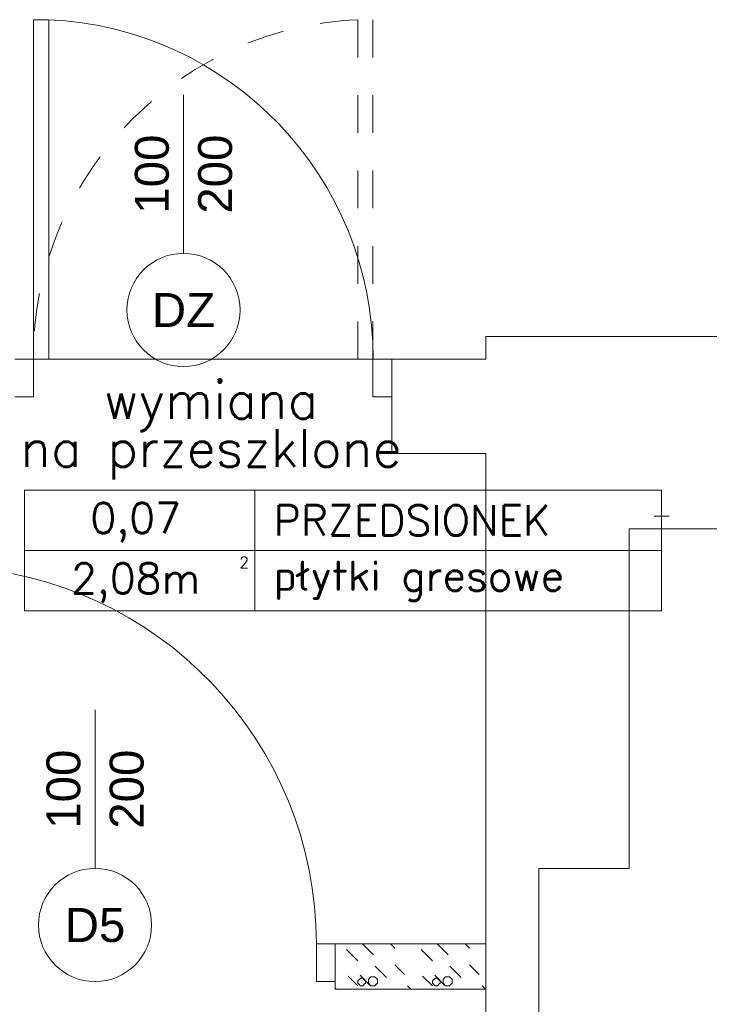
# Model space of a CAD drawing. Header units: millimetres. Extents: x -2274 to 12297, y -16157 to 26321.
# Tile 97 of 256: x -1824 to -1641, y -2876 to -2615. Entities that reach past the tile are written whole.
import ezdxf
from ezdxf.enums import TextEntityAlignment as Align

# ---------------------------------------------------------------- set-up
doc = ezdxf.new("R2010")
doc.units = ezdxf.units.MM
doc.linetypes.add('4002', pattern=[2, 1, -1])
for name, color, linetype in [('- niebieska cienka - izolacja', 120, 'Continuous'), ('-LI-WIDOK', 2, 'Continuous'), ('drzwi łuk', 1, 'Continuous'), ('PROJEKTOWANE', 5, 'Continuous')]:
    doc.layers.add(name, color=color, linetype=linetype)
doc.layers.add('-ŚCIANY DZIAŁOWE', color=3, linetype='Continuous', lineweight=35)
doc.layers.add('-ŚCIANY NOŚNE', color=4, linetype='Continuous', lineweight=53)
doc.layers.add('DO USU', color=7, linetype='Continuous', true_color=0x969696)
doc.styles.add('ARIAL', font='arial.ttf', dxfattribs={"height": 0.5})
doc.styles.add('SIMPLEX', font='simplex')

msp = doc.modelspace()

# ---------------------------------------------------------------- linework, layer by layer
at = {"layer": '- niebieska cienka - izolacja', "color": 253, "linetype": 'Continuous', "lineweight": 13}
for p, q in [((-1732.71, -2860), (-1729.8, -2862.91)), ((-1732.71, -2860), (-1729.8, -2862.91)), ((-1725.31, -2860), (-1724.2, -2861.11)), ((-1725.31, -2860), (-1724.2, -2861.11)), ((-1712.91, -2860), (-1710, -2862.91)), ((-1712.91, -2860), (-1710, -2862.91)), ((-1705.51, -2860), (-1704.4, -2861.11)), ((-1705.51, -2860), (-1704.4, -2861.11)), ((-1737, -2861.51), (-1734, -2864.51)), ((-1737, -2861.51), (-1734, -2864.51)), ((-1717.2, -2861.51), (-1714.2, -2864.51)), ((-1717.2, -2861.51), (-1714.2, -2864.51)), ((-1724.2, -2865.51), (-1721.6, -2868.11)), ((-1724.2, -2865.51), (-1721.6, -2868.11)), ((-1704.4, -2865.51), (-1701.8, -2868.11)), ((-1704.4, -2865.51), (-1701.8, -2868.11)), ((-1733.4, -2868.31), (-1730.6, -2871.11)), ((-1733.4, -2868.31), (-1730.6, -2871.11)), ((-1729.4, -2865.91), (-1726.4, -2868.91)), ((-1729.4, -2865.91), (-1726.4, -2868.91)), ((-1713.6, -2868.31), (-1710.8, -2871.11)), ((-1713.6, -2868.31), (-1710.8, -2871.11)), ((-1709.6, -2865.91), (-1706.6, -2868.91)), ((-1709.6, -2865.91), (-1706.6, -2868.91)), ((-1736.6, -2868.51), (-1734, -2871.11)), ((-1736.6, -2868.51), (-1734, -2871.11)), ((-1733.99, -2869.71), (-1733.79, -2869.71)), ((-1733.99, -2869.91), (-1733.99, -2869.71)), ((-1733.99, -2870.11), (-1733.99, -2869.91)), ((-1733.99, -2870.31), (-1733.99, -2870.11)), ((-1733.99, -2870.51), (-1733.99, -2870.31)), ((-1733.99, -2870.51), (-1733.79, -2870.51)), ((-1733.79, -2869.71), (-1733.79, -2869.51)), ((-1733.79, -2869.51), (-1733.59, -2869.51)), ((-1733.79, -2870.71), (-1733.79, -2870.51)), ((-1733.79, -2870.71), (-1733.59, -2870.71)), ((-1733.59, -2869.31), (-1733.39, -2869.31)), ((-1733.59, -2869.51), (-1733.59, -2869.31)), ((-1733.59, -2870.91), (-1733.59, -2870.71)), ((-1733.59, -2870.91), (-1733.39, -2870.91)), ((-1733.39, -2869.11), (-1733.19, -2869.11)), ((-1733.39, -2869.31), (-1733.39, -2869.11)), ((-1733.39, -2871.11), (-1733.39, -2870.91)), ((-1733.19, -2869.11), (-1732.99, -2869.11)), ((-1732.99, -2869.11), (-1732.79, -2869.11)), ((-1732.79, -2869.11), (-1732.59, -2869.11)), ((-1732.59, -2869.31), (-1732.59, -2869.11)), ((-1732.59, -2869.31), (-1732.39, -2869.31)), ((-1732.59, -2871.11), (-1732.59, -2870.91)), ((-1732.59, -2870.91), (-1732.39, -2870.91)), ((-1732.39, -2869.51), (-1732.39, -2869.31)), ((-1732.39, -2869.51), (-1732.19, -2869.51)), ((-1732.39, -2870.91), (-1732.39, -2870.71)), ((-1732.39, -2870.71), (-1732.19, -2870.71)), ((-1732.19, -2869.71), (-1732.19, -2869.51)), ((-1732.19, -2869.71), (-1731.99, -2869.71)), ((-1732.19, -2870.71), (-1732.19, -2870.51)), ((-1732.19, -2870.51), (-1731.99, -2870.51)), ((-1731.99, -2869.91), (-1731.99, -2869.71)), ((-1731.99, -2870.11), (-1731.99, -2869.91)), ((-1731.99, -2870.31), (-1731.99, -2870.11)), ((-1731.99, -2870.51), (-1731.99, -2870.31)), ((-1731.19, -2869.51), (-1731.19, -2869.31)), ((-1731.19, -2869.31), (-1730.99, -2869.31)), ((-1731.19, -2869.71), (-1731.19, -2869.51)), ((-1731.19, -2869.91), (-1731.19, -2869.71)), ((-1731.19, -2870.11), (-1731.19, -2869.91)), ((-1731.19, -2870.31), (-1731.19, -2870.11)), ((-1731.19, -2870.51), (-1731.19, -2870.31)), ((-1731.19, -2870.51), (-1730.99, -2870.51)), ((-1730.99, -2869.31), (-1730.99, -2869.11)), ((-1730.99, -2869.11), (-1730.79, -2869.11)), ((-1730.99, -2870.71), (-1730.99, -2870.51)), ((-1730.99, -2870.71), (-1730.79, -2870.71)), ((-1730.79, -2869.11), (-1730.79, -2868.91)), ((-1730.79, -2868.91), (-1730.59, -2868.91)), ((-1730.79, -2870.91), (-1730.79, -2870.71)), ((-1730.79, -2870.91), (-1730.59, -2870.91)), ((-1730.59, -2868.91), (-1730.59, -2868.71)), ((-1730.59, -2868.71), (-1730.39, -2868.71)), ((-1730.59, -2871.11), (-1730.59, -2870.91)), ((-1730.39, -2868.71), (-1730.19, -2868.71)), ((-1730.19, -2868.71), (-1729.99, -2868.71)), ((-1729.99, -2868.71), (-1729.79, -2868.71)), ((-1729.79, -2868.71), (-1729.59, -2868.71)), ((-1729.59, -2868.71), (-1729.39, -2868.71)), ((-1729.39, -2868.91), (-1729.39, -2868.71)), ((-1729.39, -2868.91), (-1729.19, -2868.91)), ((-1729.39, -2870.91), (-1729.19, -2870.91)), ((-1729.39, -2871.11), (-1729.39, -2870.91)), ((-1729.19, -2869.11), (-1729.19, -2868.91)), ((-1729.19, -2869.11), (-1728.99, -2869.11)), ((-1729.19, -2870.71), (-1728.99, -2870.71)), ((-1729.19, -2870.91), (-1729.19, -2870.71)), ((-1728.99, -2869.31), (-1728.99, -2869.11)), ((-1728.99, -2869.31), (-1728.79, -2869.31)), ((-1728.99, -2870.51), (-1728.79, -2870.51)), ((-1728.99, -2870.71), (-1728.99, -2870.51)), ((-1728.79, -2869.51), (-1728.79, -2869.31)), ((-1728.79, -2869.71), (-1728.79, -2869.51)), ((-1728.79, -2869.91), (-1728.79, -2869.71)), ((-1728.79, -2870.11), (-1728.79, -2869.91)), ((-1728.79, -2870.31), (-1728.79, -2870.11)), ((-1728.79, -2870.51), (-1728.79, -2870.31)), ((-1716.8, -2868.51), (-1714.2, -2871.11)), ((-1716.8, -2868.51), (-1714.2, -2871.11)), ((-1714.19, -2869.71), (-1713.99, -2869.71)), ((-1714.19, -2869.91), (-1714.19, -2869.71)), ((-1714.19, -2870.11), (-1714.19, -2869.91)), ((-1714.19, -2870.31), (-1714.19, -2870.11)), ((-1714.19, -2870.51), (-1714.19, -2870.31)), ((-1714.19, -2870.51), (-1713.99, -2870.51)), ((-1713.99, -2869.71), (-1713.99, -2869.51)), ((-1713.99, -2869.51), (-1713.79, -2869.51)), ((-1713.99, -2870.71), (-1713.99, -2870.51)), ((-1713.99, -2870.71), (-1713.79, -2870.71)), ((-1713.79, -2869.31), (-1713.59, -2869.31)), ((-1713.79, -2869.51), (-1713.79, -2869.31)), ((-1713.79, -2870.91), (-1713.79, -2870.71)), ((-1713.79, -2870.91), (-1713.59, -2870.91)), ((-1713.59, -2869.11), (-1713.39, -2869.11)), ((-1713.59, -2869.31), (-1713.59, -2869.11)), ((-1713.59, -2871.11), (-1713.59, -2870.91)), ((-1713.39, -2869.11), (-1713.19, -2869.11)), ((-1713.19, -2869.11), (-1712.99, -2869.11)), ((-1712.99, -2869.11), (-1712.79, -2869.11)), ((-1712.79, -2869.31), (-1712.79, -2869.11)), ((-1712.79, -2869.31), (-1712.59, -2869.31)), ((-1712.79, -2871.11), (-1712.79, -2870.91)), ((-1712.79, -2870.91), (-1712.59, -2870.91)), ((-1712.59, -2869.51), (-1712.59, -2869.31)), ((-1712.59, -2869.51), (-1712.39, -2869.51)), ((-1712.59, -2870.91), (-1712.59, -2870.71)), ((-1712.59, -2870.71), (-1712.39, -2870.71)), ((-1712.39, -2869.71), (-1712.39, -2869.51)), ((-1712.39, -2869.71), (-1712.19, -2869.71)), ((-1712.39, -2870.71), (-1712.39, -2870.51)), ((-1712.39, -2870.51), (-1712.19, -2870.51)), ((-1712.19, -2869.91), (-1712.19, -2869.71)), ((-1712.19, -2870.11), (-1712.19, -2869.91)), ((-1712.19, -2870.31), (-1712.19, -2870.11)), ((-1712.19, -2870.51), (-1712.19, -2870.31)), ((-1711.39, -2869.51), (-1711.39, -2869.31)), ((-1711.39, -2869.31), (-1711.19, -2869.31)), ((-1711.39, -2869.71), (-1711.39, -2869.51)), ((-1711.39, -2869.91), (-1711.39, -2869.71)), ((-1711.39, -2870.11), (-1711.39, -2869.91)), ((-1711.39, -2870.31), (-1711.39, -2870.11)), ((-1711.39, -2870.51), (-1711.39, -2870.31)), ((-1711.39, -2870.51), (-1711.19, -2870.51)), ((-1711.19, -2869.31), (-1711.19, -2869.11)), ((-1711.19, -2869.11), (-1710.99, -2869.11)), ((-1711.19, -2870.71), (-1711.19, -2870.51)), ((-1711.19, -2870.71), (-1710.99, -2870.71)), ((-1710.99, -2869.11), (-1710.99, -2868.91)), ((-1710.99, -2868.91), (-1710.79, -2868.91)), ((-1710.99, -2870.91), (-1710.99, -2870.71)), ((-1710.99, -2870.91), (-1710.79, -2870.91)), ((-1710.79, -2868.91), (-1710.79, -2868.71)), ((-1710.79, -2868.71), (-1710.59, -2868.71)), ((-1710.79, -2871.11), (-1710.79, -2870.91)), ((-1710.59, -2868.71), (-1710.39, -2868.71)), ((-1710.39, -2868.71), (-1710.19, -2868.71)), ((-1710.19, -2868.71), (-1709.99, -2868.71)), ((-1709.99, -2868.71), (-1709.79, -2868.71)), ((-1709.79, -2868.71), (-1709.59, -2868.71)), ((-1709.59, -2868.91), (-1709.59, -2868.71)), ((-1709.59, -2868.91), (-1709.39, -2868.91)), ((-1709.59, -2870.91), (-1709.39, -2870.91)), ((-1709.59, -2871.11), (-1709.59, -2870.91)), ((-1709.39, -2869.11), (-1709.39, -2868.91)), ((-1709.39, -2869.11), (-1709.19, -2869.11)), ((-1709.39, -2870.71), (-1709.19, -2870.71)), ((-1709.39, -2870.91), (-1709.39, -2870.71)), ((-1709.19, -2869.31), (-1709.19, -2869.11)), ((-1709.19, -2869.31), (-1708.99, -2869.31)), ((-1709.19, -2870.51), (-1708.99, -2870.51)), ((-1709.19, -2870.71), (-1709.19, -2870.51)), ((-1708.99, -2869.51), (-1708.99, -2869.31)), ((-1708.99, -2869.71), (-1708.99, -2869.51)), ((-1708.99, -2869.91), (-1708.99, -2869.71)), ((-1708.99, -2870.11), (-1708.99, -2869.91)), ((-1708.99, -2870.31), (-1708.99, -2870.11)), ((-1708.99, -2870.51), (-1708.99, -2870.31)), ((-1740, -2871.71), (-1739.71, -2872)), ((-1740, -2871.71), (-1739.71, -2872)), ((-1733.39, -2871.11), (-1733.19, -2871.11)), ((-1733.19, -2871.11), (-1732.99, -2871.11)), ((-1732.99, -2871.11), (-1732.79, -2871.11)), ((-1732.79, -2871.11), (-1732.59, -2871.11)), ((-1730.59, -2871.11), (-1730.39, -2871.11)), ((-1730.39, -2871.11), (-1730.19, -2871.11)), ((-1730.19, -2871.11), (-1729.99, -2871.11)), ((-1729.99, -2871.11), (-1729.79, -2871.11)), ((-1729.79, -2871.11), (-1729.59, -2871.11)), ((-1729.59, -2871.11), (-1729.39, -2871.11)), ((-1720.8, -2871.11), (-1719.91, -2872)), ((-1720.8, -2871.11), (-1719.91, -2872)), ((-1713.59, -2871.11), (-1713.39, -2871.11)), ((-1713.39, -2871.11), (-1713.19, -2871.11)), ((-1713.19, -2871.11), (-1712.99, -2871.11)), ((-1712.99, -2871.11), (-1712.79, -2871.11)), ((-1710.79, -2871.11), (-1710.59, -2871.11)), ((-1710.59, -2871.11), (-1710.39, -2871.11)), ((-1710.39, -2871.11), (-1710.19, -2871.11)), ((-1710.19, -2871.11), (-1709.99, -2871.11)), ((-1709.99, -2871.11), (-1709.79, -2871.11)), ((-1709.79, -2871.11), (-1709.59, -2871.11)), ((-1701, -2871.11), (-1700.11, -2872)), ((-1701, -2871.11), (-1700.11, -2872))]:
    msp.add_line(p, q, dxfattribs=at)
at = {"layer": '-ŚCIANY DZIAŁOWE', "color": 253, "lineweight": 13}
for p, q in [((-1700, -2980), (-1700, -2840)), ((-1686, -2980), (-1686, -2840))]:
    msp.add_line(p, q, dxfattribs=at)
at = {"layer": '-ŚCIANY NOŚNE', "color": 253, "lineweight": 13}
for p, q in [((-1700, -2699), (-1590, -2699)), ((-1700, -2699), (-1678, -2699)), ((-1700, -2705), (-1700, -2699)), ((-1725, -2705), (-1700, -2705)), ((-1725, -2705), (-1725, -2730)), ((-1725, -2730), (-1700, -2730)), ((-1700, -2730), (-1700, -2840)), ((-1662, -2750), (-1662, -2840)), ((-1662, -2750), (-1590, -2750)), ((-1686, -2840), (-1662, -2840))]:
    msp.add_line(p, q, dxfattribs=at)
at = {"layer": 'DO USU', "color": 253, "linetype": '4002', "lineweight": 13, "ltscale": 10}
for p, q in [((-1734, -2615), (-1734, -2705)), ((-1730, -2705), (-1730, -2615))]:
    msp.add_line(p, q, dxfattribs=at)
msp.add_arc((-1730, -2705), 90.09, 92.5448, 180, dxfattribs=at)
at = {"layer": 'drzwi łuk', "color": 253, "lineweight": 13, "ltscale": 0.5}
for p, q in [((-1822.38, -2739.73), (-1653.47, -2739.73)), ((-1822.38, -2739.73), (-1822.38, -2771.73)), ((-1761.31, -2739.73), (-1761.31, -2771.73)), ((-1653.47, -2739.73), (-1653.47, -2771.73)), ((-1822.38, -2755.73), (-1653.47, -2755.73)), ((-1822.38, -2771.73), (-1653.47, -2771.73))]:
    msp.add_line(p, q, dxfattribs=at)
at = {"layer": 'PROJEKTOWANE', "color": 253, "lineweight": 13}
for p, q in [((-1820, -2705), (-1820, -2615)), ((-1820, -2615), (-1816, -2615)), ((-1816, -2615), (-1816, -2705)), ((-1780.24, -2634.95), (-1780.24, -2676.95)), ((-1825, -2705), (-1820, -2705)), ((-1820, -2705), (-1820, -2715)), ((-1816, -2705), (-1820, -2705)), ((-1820, -2705), (-1818, -2705)), ((-1820, -2705), (-1730, -2705)), ((-1725, -2705), (-1730, -2705)), ((-1730, -2705), (-1730, -2715)), ((-1820, -2715), (-1825, -2715)), ((-1730, -2715), (-1725, -2715)), ((-1655.4, -2746.64), (-1651.4, -2746.64)), ((-1803.7, -2797.98), (-1803.7, -2839.98)), ((-1740, -2860), (-1745, -2860)), ((-1745, -2860), (-1745, -2870)), ((-1740, -2860), (-1700, -2860)), ((-1740, -2860), (-1740, -2872)), ((-1745, -2870), (-1740, -2870)), ((-1740, -2872), (-1700, -2872))]:
    msp.add_line(p, q, dxfattribs=at)
for centre in [(-1780.24, -2691.95), (-1803.7, -2854.98)]:
    msp.add_circle(centre, 15, dxfattribs=at)
for centre, radius in [((-1820, -2705), 90.09), ((-1845, -2860), 100)]:
    msp.add_arc(centre, radius, 0, 87.4552, dxfattribs=at)

# ---------------------------------------------------------------- texts
at = {"layer": '-LI-WIDOK', "color": 253, "lineweight": 13, "style": 'SIMPLEX'}
for s, height, p in [('0,07', 8, (-1792.92, -2747.09)), ('2', 3, (-1764.16, -2758.89)), ('2,08m', 8, (-1792.92, -2763.09))]:
    msp.add_text(s, height=height, dxfattribs=at).set_placement(p, align=Align.MIDDLE_CENTER)
msp.add_text('PRZEDSIONEK', height=8, dxfattribs=at).set_placement((-1756.31, -2751.73))
at = {"layer": 'PROJEKTOWANE', "color": 253, "lineweight": 13, "style": 'ARIAL'}
for s, p in [('100', (-1788.64, -2655.95)), ('200', (-1771.86, -2655.95)), ('100', (-1812.1, -2818.98)), ('200', (-1795.32, -2818.98))]:
    msp.add_text(s, height=9, rotation=90, dxfattribs=at).set_placement(p, align=Align.MIDDLE_CENTER)
at = {"layer": 'PROJEKTOWANE', "color": 253, "lineweight": 13}
for s, height, style, p in [('DZ', 9, 'ARIAL', (-1780.24, -2691.95)), ('wymiana', 10, 'SIMPLEX', (-1772.96, -2715.77)), ('na przeszklone', 10, 'SIMPLEX', (-1772.96, -2728.55)), ('D5', 9, 'ARIAL', (-1803.7, -2854.98))]:
    msp.add_text(s, height=height, dxfattribs=dict(at, style=style)).set_placement(p, align=Align.MIDDLE_CENTER)
at = {"layer": 'PROJEKTOWANE', "color": 253, "lineweight": 13, "style": 'SIMPLEX'}
msp.add_text('płytki gresowe', height=8, dxfattribs=at).set_placement((-1756.31, -2766.39))

doc.saveas('drawing.dxf')
